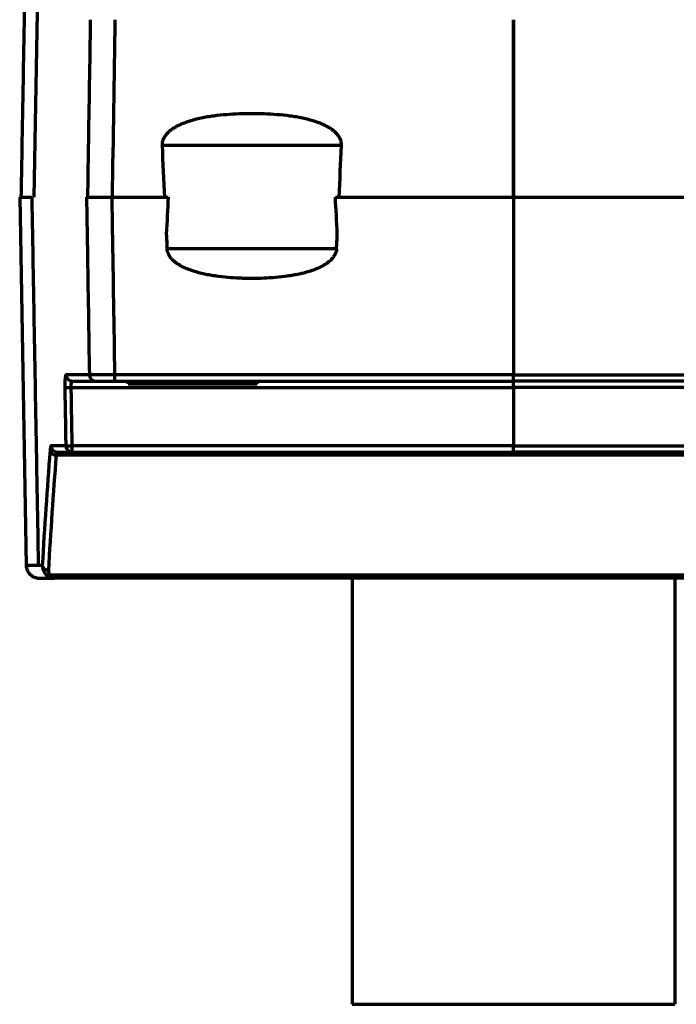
# Model space of a CAD drawing. Header units: millimetres. Extents: x 3 to 536, y 18 to 406.
# Tile 4 of 8: x 177 to 227, y 281 to 357. Entities that reach past the tile are written whole.
import ezdxf

# ---------------------------------------------------------------- set-up
doc = ezdxf.new("R2010")
doc.units = ezdxf.units.MM
doc.layers.add('1', color=7, linetype='Continuous', true_color=0xffffff)

msp = doc.modelspace()

# ---------------------------------------------------------------- linework, layer by layer
at = {"layer": '1', "color": 252, "linetype": 'Continuous', "lineweight": 70}
for p, q in [((177.734978, 343.686913), (178.241855, 372.202616)), ((214.864974, 343.686913), (214.864974, 357.433674)), ((214.865107, 357.433678), (214.865107, 343.686913)), ((201.553949, 347.686928), (187.645281, 347.686928)), ((176.615947, 343.686942), (177.550879, 343.686942)), ((176.615986, 343.684786), (177.12289, 315.167569)), ((183.778517, 343.686942), (188.121639, 343.686942)), ((201.077636, 343.686942), (214.865041, 343.686942)), ((214.865041, 343.686942), (214.865041, 329.938436)), ((201.165164, 339.686928), (188.034103, 339.686928)), ((183.996999, 329.44717), (214.865041, 329.44717)), ((214.865041, 329.938436), (183.997066, 329.938436)), ((185.011154, 329.247173), (185.011154, 329.44717)), ((185.012206, 329.247173), (185.012206, 329.44717)), ((187.512605, 329.247173), (187.512605, 329.44717)), ((192.512525, 329.247173), (192.512525, 329.44717)), ((195.012046, 329.247173), (195.012046, 329.44717)), ((214.865041, 329.44717), (214.865041, 329.938436)), ((214.865041, 329.938436), (245.733016, 329.938436)), ((214.865041, 328.955904), (214.865041, 329.44717)), ((245.733083, 329.44717), (214.865041, 329.44717)), ((180.610112, 328.955904), (214.865041, 328.955904)), ((185.011154, 329.247173), (185.012206, 329.247173)), ((185.012206, 329.247173), (187.512605, 329.247173)), ((187.512605, 329.247173), (192.512525, 329.247173)), ((192.512525, 329.247173), (195.012046, 329.247173)), ((214.865041, 328.955904), (214.865041, 324.438524)), ((249.11997, 328.955904), (214.865041, 328.955904)), ((214.865041, 324.438524), (180.683709, 324.438524)), ((214.865041, 323.947258), (214.865041, 324.438524)), ((214.865041, 324.438524), (249.046372, 324.438524)), ((250.262489, 323.700308), (179.467593, 323.700308)), ((180.683643, 323.947258), (214.865041, 323.947258)), ((249.046439, 323.947258), (214.865041, 323.947258)), ((179.00701, 314.434364), (250.723072, 314.434364)), ((250.414819, 314.187414), (179.315263, 314.187414)), ((202.364593, 314.187414), (202.364593, 281.186942)), ((227.364593, 314.187414), (227.364593, 281.186942)), ((202.364593, 281.186942), (227.364593, 281.186942))]:
    msp.add_line(p, q, dxfattribs=at)
for centre, major_axis, ratio, start_param, end_param in [((194.597152, 1421.994353), (-0.002633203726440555, 1145.805716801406), 0.017455, 2.786458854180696, 2.79663852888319), ((194.597111, 1421.987728), (-0.002671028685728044, 1145.799079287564), 0.017455, 3.486547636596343, 3.496727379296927), ((194.597064, -740.336171), (0.002715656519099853, 1145.791587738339), 0.017455, 0.3298498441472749, 0.3374843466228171), ((194.597215, -740.326536), (0.00257318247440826, 1145.781937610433), 0.017455, 5.945699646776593, 5.953334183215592), ((194.601202, 1422.659119), (0.001192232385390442, 1146.471583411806), 0.017451, 2.804206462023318, 2.80721034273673), ((194.596107, 1422.152099), (-0.003619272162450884, 1145.96372429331), 0.017454, 3.476047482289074, 3.479052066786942), ((180.700068, 329.947162), (0, -0.499992), 0.994136, 4.730446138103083, 6.283185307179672), ((182.510615, 329.947162), (0, -0.499992), 0.990957, 4.730483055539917, 6.283185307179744), ((183.996999, 329.947162), (0, -0.499992), 0.000134, 0, 1.553343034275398), ((180.610045, 328.96463), (0.4999256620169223, 0.00814447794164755), 0.017452, 3.248183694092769, 4.712238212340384), ((179.467593, 324.076824), (0.4984715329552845, -0.03896319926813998), 0.752052, 3.269052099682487, 4.771105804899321), ((179.544752, 324.44725), (0, -0.499992), 0.996336, 4.730404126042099, 6.283185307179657), ((180.683643, 324.44725), (0.4999256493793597, 0.008145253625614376), 0.017452, 3.248073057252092, 4.712238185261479), ((180.683643, 324.44725), (0, -0.499992), 0.994336, 4.730443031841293, 6.283185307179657), ((180.683643, 324.44725), (0, -0.499992), 0.000134, 0, 1.553343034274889), ((178.863366, 315.178413), (0.4991630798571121, -0.02877880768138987), 0.752505, 3.241912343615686, 4.755746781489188), ((179.00701, 314.810881), (0.3410380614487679, 0.3656296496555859), 0.61535, 3.196084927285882, 4.129209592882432)]:
    msp.add_ellipse(centre, major_axis=major_axis, ratio=ratio, start_param=start_param, end_param=end_param, dxfattribs=at)
for points, degree in [([(177.2228786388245, 372.2046039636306), (176.7159745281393, 343.6873817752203)], 1), ([(183.9970788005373, 357.433673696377), (183.9242330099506, 352.8514203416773), (183.8513981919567, 348.2691668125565), (183.7785743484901, 343.6869131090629)], 3), ([(177.5508788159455, 343.6869419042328), (178.0577877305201, 315.1694494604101)], 1), ([(214.8650408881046, 343.6869419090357), (228.652445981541, 343.6869419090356)], 1), ([(182.0152260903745, 329.9381153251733), (181.3462622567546, 329.9381204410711), (180.7422164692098, 329.9381265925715), (180.203088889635, 329.9381337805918)], 3), ([(180.6101115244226, 328.9559038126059), (180.6013240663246, 329.2255814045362), (180.6416546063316, 329.4471697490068), (180.7000677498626, 329.4471697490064)], 3), ([(180.7000677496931, 329.4471697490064), (181.2387223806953, 329.4471697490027), (181.8422383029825, 329.4471697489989), (182.5106153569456, 329.4471697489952)], 3), ([(183.9970655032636, 329.9384356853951), (183.0098991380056, 329.934513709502), (182.1481662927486, 329.9343626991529), (182.0152260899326, 329.9381153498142)], 3), ([(180.112971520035, 328.9556033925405), (180.137501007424, 327.4498100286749), (180.1620316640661, 325.9440166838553), (180.1865634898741, 324.4382233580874)], 3), ([(180.6837093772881, 324.4385236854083), (180.6591755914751, 325.9443170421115), (180.6346429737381, 327.4501104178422), (180.6101115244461, 328.9559038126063)], 3), ([(178.9694404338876, 324.0678193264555), (178.7374112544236, 321.1025811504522), (178.5358015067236, 318.1364499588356), (178.3645436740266, 315.1694278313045)], 3), ([(180.1865634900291, 324.4382233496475), (179.7654856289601, 324.43822917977), (179.3855218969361, 324.4382356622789), (179.0466723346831, 324.4382427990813)], 3), ([(178.8633659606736, 314.8018959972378), (179.0344272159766, 317.7689252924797), (179.2358137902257, 320.7350631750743), (179.4675931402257, 323.7003075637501)], 3), ([(179.4675931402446, 323.7003075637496), (179.4861684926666, 323.858735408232), (179.5137319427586, 323.9472577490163), (179.5447515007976, 323.9472577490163)], 3), ([(179.5447515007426, 323.9472577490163), (179.8833037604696, 323.9472577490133), (180.2629341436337, 323.9472577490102), (180.6836426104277, 323.9472577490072)], 3), ([(178.3645436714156, 315.1694278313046), (178.3595236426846, 314.9170785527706), (178.4463705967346, 314.6442537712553), (178.6787321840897, 314.4343640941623)], 3), ([(178.1232591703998, 314.1874139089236), (178.1026354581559, 314.1874139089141), (178.5007022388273, 314.1874139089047), (179.3152612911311, 314.1874139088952)], 3), ([(178.6787321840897, 314.4343640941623), (178.8661983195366, 314.2650279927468), (179.0930890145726, 314.1874139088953), (179.3152630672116, 314.1874139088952)], 3)]:
    msp.add_open_spline(points, degree=degree, dxfattribs=at)
for points, knots in [([(181.8958783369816, 343.6869131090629), (181.915995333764, 344.9532260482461), (181.9361131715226, 346.2195389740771), (182.0089155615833, 350.801878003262), (182.0616050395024, 354.1179040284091), (182.1143002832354, 357.4339299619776)], [0, 0, 0, 0, 0.2763464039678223, 0.2763464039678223, 1, 1, 1, 1]), ([(201.5539489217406, 347.6869275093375), (201.5579067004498, 347.771020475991), (201.5516731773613, 347.8537632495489), (201.5281790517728, 347.9760035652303), (201.5179820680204, 348.016436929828), (201.4929602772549, 348.0966905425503), (201.4783377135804, 348.1358622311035), (201.428905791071, 348.2505491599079), (201.3885252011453, 348.323381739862), (201.2953950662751, 348.463008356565), (201.2437798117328, 348.5281379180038), (201.1329654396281, 348.6510682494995), (201.0737211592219, 348.708884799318), (200.9801913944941, 348.7911753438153), (200.9482324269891, 348.8178615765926), (200.8828830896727, 348.8698729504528), (200.8496667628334, 348.8950582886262), (200.7488277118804, 348.9682359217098), (200.6799065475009, 349.0139551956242), (200.5393157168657, 349.1004227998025), (200.4676425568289, 349.1411648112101), (200.249157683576, 349.2571233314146), (200.0989128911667, 349.3261307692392), (199.9068010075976, 349.4046024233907), (199.8681462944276, 349.4199067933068), (199.7907107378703, 349.4496676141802), (199.6742622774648, 349.4930799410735), (199.5569935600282, 349.5330767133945), (199.3215015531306, 349.609095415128), (199.1632402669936, 349.6545003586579), (198.844717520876, 349.7369815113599), (198.6844529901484, 349.7740449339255), (198.3622828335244, 349.8413382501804), (198.2003756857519, 349.8715618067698), (197.8751810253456, 349.9262610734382), (197.7118926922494, 349.9507333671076), (197.220249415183, 350.0167454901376), (196.8924744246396, 350.0506606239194), (196.2370365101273, 350.1032936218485), (195.9093475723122, 350.1219781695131), (195.2540196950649, 350.1466359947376), (194.598741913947, 350.1585576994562), (193.9435580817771, 350.1465944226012), (193.2884243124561, 350.1219034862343), (192.9608824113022, 350.1032063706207), (192.3058585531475, 350.0505723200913), (191.9783764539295, 350.0166715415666), (191.5690733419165, 349.9617079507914), (191.4871717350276, 349.9500713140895), (191.3236314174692, 349.9254500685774), (191.2419954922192, 349.912466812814), (190.9975245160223, 349.8713282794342), (190.8351239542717, 349.8409958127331), (190.5117119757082, 349.7733699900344), (190.350699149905, 349.7360836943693), (190.1104597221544, 349.6737412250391), (190.0306447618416, 349.65189823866), (189.8720233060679, 349.6059688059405), (189.793160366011, 349.5818684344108), (189.558071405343, 349.5057634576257), (189.4033279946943, 349.4499987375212), (189.0989611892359, 349.3254841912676), (188.9493170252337, 349.2567870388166), (188.7666579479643, 349.1597663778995), (188.7303489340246, 349.139797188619), (188.6582218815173, 349.0986136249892), (188.6223897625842, 349.0773880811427), (188.5163097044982, 349.0120212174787), (188.4472787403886, 348.9660950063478), (188.3132744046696, 348.8686013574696), (188.2482947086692, 348.8170427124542), (188.1546158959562, 348.7344345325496), (188.1241182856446, 348.7060911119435), (188.0650939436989, 348.6479753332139), (188.0365129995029, 348.6181562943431), (187.9538494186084, 348.526182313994), (187.9028113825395, 348.4615388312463), (187.8339828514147, 348.3582566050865), (187.8123353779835, 348.3227704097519), (187.7720330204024, 348.2493519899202), (187.7536797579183, 348.2119580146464), (187.7044641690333, 348.0977129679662), (187.6793659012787, 348.0187597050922), (187.6594768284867, 347.9159138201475), (187.6560921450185, 347.8951966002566), (187.6505743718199, 347.8537687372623), (187.6441489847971, 347.7915022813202), (187.643307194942, 347.728859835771), (187.6452809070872, 347.6869275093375)], [0, 0, 0, 0, 0.0156249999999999, 0.0156249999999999, 0.0234374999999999, 0.0234374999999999, 0.0312499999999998, 0.0312499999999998, 0.0468749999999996, 0.0468749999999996, 0.0624999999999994, 0.0624999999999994, 0.0781249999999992, 0.0781249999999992, 0.0859374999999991, 0.0859374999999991, 0.0937499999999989, 0.0937499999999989, 0.1093749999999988, 0.1093749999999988, 0.1249999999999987, 0.1249999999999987, 0.1562499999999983, 0.1562499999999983, 0.1640624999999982, 0.1640624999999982, 0.1718749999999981, 0.1874999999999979, 0.1874999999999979, 0.2187499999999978, 0.2187499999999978, 0.2499999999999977, 0.2499999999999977, 0.2812499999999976, 0.2812499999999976, 0.3124999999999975, 0.3124999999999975, 0.3749999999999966, 0.3749999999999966, 0.4374999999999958, 0.4374999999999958, 0.4999999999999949, 0.5624999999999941, 0.5624999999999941, 0.6249999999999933, 0.6249999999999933, 0.6874999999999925, 0.6874999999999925, 0.7031249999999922, 0.7031249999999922, 0.7187499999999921, 0.7187499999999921, 0.7499999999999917, 0.7499999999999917, 0.7812499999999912, 0.7812499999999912, 0.7968749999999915, 0.7968749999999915, 0.8124999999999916, 0.8124999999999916, 0.8437499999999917, 0.8437499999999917, 0.8749999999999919, 0.8749999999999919, 0.8828124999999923, 0.8828124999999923, 0.8906249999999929, 0.8906249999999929, 0.9062499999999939, 0.9062499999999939, 0.9218749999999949, 0.9218749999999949, 0.9296874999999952, 0.9296874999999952, 0.9374999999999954, 0.9374999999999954, 0.9531249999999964, 0.9531249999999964, 0.960937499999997, 0.960937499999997, 0.9687499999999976, 0.9687499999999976, 0.9843749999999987, 0.9843749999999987, 0.988281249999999, 0.988281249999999, 0.9921874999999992, 1, 1, 1, 1]), ([(181.796732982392, 343.6869419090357), (181.8179082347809, 342.3539809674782), (181.8390844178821, 341.0210200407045), (181.9118948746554, 336.4380776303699), (181.9635337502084, 333.1880962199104), (182.0151781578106, 329.9381148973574)], [0, 0, 0, 0, 0.2908526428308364, 0.2908526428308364, 1, 1, 1, 1]), ([(181.796732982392, 343.6869419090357), (181.8129742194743, 343.6869419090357), (181.8397096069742, 343.6869419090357), (181.8948978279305, 343.6869419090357), (181.9158239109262, 343.6869419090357), (181.9510651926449, 343.6869419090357), (181.9634552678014, 343.6869419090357), (181.989542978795, 343.6869419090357), (182.0032726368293, 343.6869419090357), (182.0745673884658, 343.6869419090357), (182.1403304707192, 343.6869419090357), (182.2516667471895, 343.6869419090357), (182.290907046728, 343.6869419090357), (182.353026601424, 343.6869419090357), (182.3742771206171, 343.6869419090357), (182.4178877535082, 343.6869419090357), (182.4401093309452, 343.6869419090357), (182.5530450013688, 343.6869419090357), (182.6494208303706, 343.6869419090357), (182.8028511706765, 343.6869419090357), (182.8554812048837, 343.6869419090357), (182.9367160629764, 343.6869419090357), (182.9642422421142, 343.6869419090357), (183.0195718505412, 343.6869419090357), (183.0474098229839, 343.6869419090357), (183.1874507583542, 343.6869419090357), (183.3021866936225, 343.6869419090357), (183.4783131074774, 343.6869419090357), (183.5376962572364, 343.6869419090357), (183.6578556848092, 343.6869419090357), (183.7181510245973, 343.6869419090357), (183.778516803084, 343.6869419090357)], [0, 0, 0, 0, 0.1249999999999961, 0.1249999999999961, 0.1874999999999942, 0.1874999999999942, 0.2187499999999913, 0.2187499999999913, 0.2499999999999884, 0.2499999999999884, 0.3749999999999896, 0.3749999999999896, 0.4374999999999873, 0.4374999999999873, 0.4687499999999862, 0.4687499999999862, 0.4999999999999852, 0.4999999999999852, 0.6249999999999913, 0.6249999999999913, 0.6874999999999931, 0.6874999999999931, 0.7187499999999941, 0.7187499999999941, 0.749999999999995, 0.749999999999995, 0.8750000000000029, 0.8750000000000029, 0.9375000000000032, 0.9375000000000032, 1, 1, 1, 1]), ([(183.9970479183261, 329.9384354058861), (183.9379177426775, 333.6579480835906), (183.8787947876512, 337.3774608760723), (183.8059579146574, 341.9602964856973), (183.7922371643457, 342.8236191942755), (183.778516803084, 343.6869419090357)], [0, 0, 0, 0, 0.8116182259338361, 0.8116182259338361, 1, 1, 1, 1]), ([(201.1651637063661, 339.686927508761), (201.1612037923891, 339.6080805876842), (201.1479392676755, 339.5314784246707), (201.1158986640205, 339.4195049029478), (201.1031844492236, 339.3826711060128), (201.0812152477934, 339.3281195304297), (201.0733858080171, 339.3100059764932), (201.0569493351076, 339.2743580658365), (201.048334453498, 339.2567967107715), (201.0034081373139, 339.170215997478), (200.9615906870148, 339.1048419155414), (200.8918679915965, 339.0114128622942), (200.8674511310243, 338.9810483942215), (200.8292208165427, 338.9365643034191), (200.8161893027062, 338.9218918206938), (200.7897160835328, 338.8929979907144), (200.7762893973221, 338.8787912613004), (200.7082690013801, 338.8088784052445), (200.6510371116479, 338.7565059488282), (200.532141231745, 338.6573615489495), (200.4704687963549, 338.6106002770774), (200.3434588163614, 338.5217090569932), (200.2781172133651, 338.479584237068), (200.1777614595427, 338.4193581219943), (200.1439965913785, 338.3998267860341), (200.0761161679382, 338.3618802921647), (200.0419651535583, 338.3434439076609), (199.8702478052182, 338.2537126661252), (199.7298324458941, 338.1896735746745), (199.4445276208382, 338.0729898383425), (199.2996221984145, 338.0203858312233), (199.006271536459, 337.9241928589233), (198.8578197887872, 337.8806204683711), (198.6704351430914, 337.8307899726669), (198.6328599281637, 337.8210556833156), (198.5577130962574, 337.8020769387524), (198.4449307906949, 337.7743257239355), (198.3319722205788, 337.7486107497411), (198.105842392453, 337.6996378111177), (197.9548064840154, 337.6702548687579), (197.6522611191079, 337.6169594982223), (197.5007513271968, 337.5930509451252), (197.0456106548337, 337.5283870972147), (196.7413743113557, 337.4946262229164), (196.1316239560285, 337.4418643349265), (195.8261076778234, 337.4228895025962), (195.2139657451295, 337.3977555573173), (194.9073393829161, 337.3916046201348), (194.4466021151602, 337.3915936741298), (194.29288916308, 337.3931364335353), (194.0621151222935, 337.3978142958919), (193.9851562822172, 337.3997682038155), (193.8311689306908, 337.4044808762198), (193.7541136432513, 337.4072409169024), (193.369185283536, 337.4230832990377), (193.0620972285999, 337.4422340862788), (192.4498868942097, 337.4954333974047), (192.144761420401, 337.5294577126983), (191.6889235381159, 337.5945170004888), (191.5372881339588, 337.6185569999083), (191.2347372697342, 337.6720931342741), (191.0838213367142, 337.701585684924), (190.7828437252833, 337.7670448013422), (190.6327405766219, 337.8030155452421), (190.3337441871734, 337.8828239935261), (190.1855048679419, 337.9264804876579), (189.8921264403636, 338.023034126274), (189.7469809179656, 338.0759121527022), (189.5680362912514, 338.14942339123), (189.5323532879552, 338.1645086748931), (189.4614905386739, 338.1953790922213), (189.4262858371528, 338.2111739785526), (189.3213945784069, 338.2597056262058), (189.2524285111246, 338.2935856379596), (189.116695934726, 338.3648358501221), (189.0499281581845, 338.4022040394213), (188.918957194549, 338.4810098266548), (188.8547517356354, 338.5224438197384), (188.7294110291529, 338.6101835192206), (188.6682713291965, 338.6564821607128), (188.579420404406, 338.7304660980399), (188.5502820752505, 338.7558869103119), (188.507390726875, 338.7953131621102), (188.4932298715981, 338.8086714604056), (188.4652004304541, 338.8358518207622), (188.4513084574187, 338.8496982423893), (188.3829709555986, 338.9198312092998), (188.3319173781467, 338.9787192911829), (188.2619999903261, 339.0721764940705), (188.2398098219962, 339.1041870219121), (188.2084187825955, 339.1536598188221), (188.1982713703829, 339.1703940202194), (188.1786540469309, 339.2043835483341), (188.1691927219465, 339.2216289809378), (188.124095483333, 339.3084479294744), (188.0946986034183, 339.38036700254), (188.0677770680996, 339.4738891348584), (188.0628868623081, 339.4927757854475), (188.0541446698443, 339.5309319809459), (188.0502862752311, 339.5502413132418), (188.0404021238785, 339.6084779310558), (188.0360804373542, 339.6475662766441), (188.0341034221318, 339.686927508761)], [0, 0, 0, 0, 0.0156249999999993, 0.0156249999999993, 0.023437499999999, 0.023437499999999, 0.0273437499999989, 0.0273437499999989, 0.0312499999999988, 0.0312499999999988, 0.0468749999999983, 0.0468749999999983, 0.0546874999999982, 0.0546874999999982, 0.0585937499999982, 0.0585937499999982, 0.0624999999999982, 0.0624999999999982, 0.0781249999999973, 0.0781249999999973, 0.0937499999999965, 0.0937499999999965, 0.1093749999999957, 0.1093749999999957, 0.1171874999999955, 0.1171874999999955, 0.1249999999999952, 0.1249999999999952, 0.1562499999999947, 0.1562499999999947, 0.1874999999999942, 0.1874999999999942, 0.2187499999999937, 0.2187499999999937, 0.2265624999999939, 0.2265624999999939, 0.2343749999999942, 0.2499999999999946, 0.2499999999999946, 0.2812499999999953, 0.2812499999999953, 0.312499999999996, 0.312499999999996, 0.3749999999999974, 0.3749999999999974, 0.4374999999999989, 0.4374999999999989, 0.5000000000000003, 0.5000000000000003, 0.5312500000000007, 0.5312500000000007, 0.5468750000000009, 0.5468750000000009, 0.562500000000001, 0.562500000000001, 0.625000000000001, 0.625000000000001, 0.687500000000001, 0.687500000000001, 0.718750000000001, 0.718750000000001, 0.750000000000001, 0.750000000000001, 0.7812500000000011, 0.7812500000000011, 0.8125000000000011, 0.8125000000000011, 0.8437500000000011, 0.8437500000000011, 0.8515625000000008, 0.8515625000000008, 0.8593750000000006, 0.8593750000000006, 0.8750000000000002, 0.8750000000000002, 0.8906249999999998, 0.8906249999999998, 0.9062499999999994, 0.9062499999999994, 0.921874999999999, 0.921874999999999, 0.9296874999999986, 0.9296874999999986, 0.9335937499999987, 0.9335937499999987, 0.9374999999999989, 0.9374999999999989, 0.9531249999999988, 0.9531249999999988, 0.9609374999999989, 0.9609374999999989, 0.964843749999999, 0.964843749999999, 0.968749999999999, 0.968749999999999, 0.9843749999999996, 0.9843749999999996, 0.9882812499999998, 0.9882812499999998, 0.9921874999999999, 0.9921874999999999, 1, 1, 1, 1]), ([(180.2030888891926, 329.9381338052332), (180.202507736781, 329.9381092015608), (180.2013401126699, 329.9380597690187), (180.1995876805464, 329.9376564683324), (180.1978251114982, 329.9370033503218), (180.1960534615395, 329.9360691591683), (180.1942732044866, 329.9348528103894), (180.1924849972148, 329.9333450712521), (180.1906894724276, 329.9315389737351), (180.1888872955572, 329.9294269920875), (180.1870791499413, 329.9270018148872), (180.1852657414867, 329.9242561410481), (180.1834477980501, 329.9211827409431), (180.1816260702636, 329.9177744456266), (180.1798013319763, 329.9140241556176), (180.1779743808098, 329.9099248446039), (180.1761460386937, 329.9054695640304), (180.1743171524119, 329.9006514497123), (180.1724885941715, 329.8954637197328), (180.1706612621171, 329.8898997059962), (180.1688360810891, 329.883952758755), (180.1670140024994, 329.8776166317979), (180.1651960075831, 329.8708840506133), (180.160492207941, 329.8523795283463), (180.1535014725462, 329.8189167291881), (180.1450904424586, 329.7654706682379), (180.1381868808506, 329.7099578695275), (180.1309160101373, 329.6382005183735), (180.1219219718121, 329.5201082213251), (180.115644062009, 329.378979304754), (180.1126522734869, 329.24310939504), (180.1119609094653, 329.1757825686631), (180.111796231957, 329.1337045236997), (180.1117564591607, 329.1169017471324), (180.1117491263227, 329.0972541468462), (180.1117928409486, 329.0747137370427), (180.1119091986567, 329.0492285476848), (180.1121254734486, 329.020744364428), (180.1124602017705, 328.9892082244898), (180.1127959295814, 328.9671435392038), (180.1129715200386, 328.9556033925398)], [0, 0, 0, 0, 0.0103657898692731, 0.0208264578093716, 0.0313823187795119, 0.0420337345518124, 0.0527811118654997, 0.0636249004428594, 0.074565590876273, 0.0856037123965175, 0.0967398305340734, 0.1079745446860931, 0.119308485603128, 0.1307423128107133, 0.1422767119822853, 0.1539123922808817, 0.1656500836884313, 0.1774905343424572, 0.1894345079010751, 0.2014827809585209, 0.213636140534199, 0.2258953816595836, 0.2382613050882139, 0.2507347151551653, 0.3229885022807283, 0.3886462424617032, 0.4478510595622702, 0.5006773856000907, 0.5955507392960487, 0.7501799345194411, 0.8123458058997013, 0.874981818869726, 0.8841639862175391, 0.8951503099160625, 0.9079538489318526, 0.9225913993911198, 0.9390843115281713, 0.9574595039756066, 0.9777507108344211, 1, 1, 1, 1]), ([(182.5106153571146, 329.4471697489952), (182.5115269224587, 329.4471697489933), (182.5133530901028, 329.4471697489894), (182.5164273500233, 329.4471697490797), (182.5197552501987, 329.4471697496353), (182.5233630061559, 329.4471697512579), (182.5272466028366, 329.4471697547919), (182.5314101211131, 329.4471697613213), (182.5358554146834, 329.4471697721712), (182.5405848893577, 329.4471697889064), (182.5456007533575, 329.4471698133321), (182.5509052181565, 329.4471698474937), (182.5565004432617, 329.447169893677), (182.5623885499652, 329.4471699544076), (182.5685716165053, 329.4471700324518), (182.5750516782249, 329.4471701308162), (182.5818307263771, 329.4471702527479), (182.5889107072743, 329.447170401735), (182.5962935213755, 329.4471705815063), (182.603981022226, 329.4471707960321), (182.6119750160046, 329.447171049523), (182.6202772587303, 329.447171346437), (182.6288894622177, 329.4471716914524), (182.6378132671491, 329.4471720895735), (182.6470503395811, 329.4471725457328), (182.6566020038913, 329.4471730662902), (182.6664706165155, 329.4471736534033), (182.6904229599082, 329.4471752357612), (182.7311197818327, 329.4471781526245), (182.7930736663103, 329.4471821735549), (182.8605012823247, 329.4471857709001), (182.9328648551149, 329.4471883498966), (183.0066956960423, 329.4471901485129), (183.0885605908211, 329.4471891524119), (183.1868754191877, 329.4471854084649), (183.315579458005, 329.4471800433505), (183.4559471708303, 329.4471749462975), (183.597511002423, 329.4471714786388), (183.6901985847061, 329.4471702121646), (183.7456411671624, 329.4471699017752), (183.7636187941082, 329.4471698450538), (183.7840488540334, 329.4471698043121), (183.8069555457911, 329.4471697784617), (183.8323648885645, 329.447169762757), (183.8603035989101, 329.4471697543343), (183.8907986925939, 329.4471697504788), (183.9238767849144, 329.4471697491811), (183.9595634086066, 329.4471697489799), (183.9842306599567, 329.4471697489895), (183.9969987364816, 329.4471697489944)], [0, 0, 0, 0, 0.0092038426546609, 0.0184383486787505, 0.02770400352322, 0.0370012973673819, 0.0463307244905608, 0.0556927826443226, 0.0650879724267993, 0.0745167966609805, 0.0839797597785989, 0.0934773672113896, 0.1030101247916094, 0.1125785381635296, 0.1221831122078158, 0.1318243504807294, 0.1415027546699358, 0.1512188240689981, 0.1609730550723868, 0.170765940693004, 0.180597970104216, 0.1904696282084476, 0.2003813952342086, 0.2103337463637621, 0.2203271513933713, 0.2303620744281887, 0.2404389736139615, 0.2505583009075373, 0.3017653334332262, 0.3523143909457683, 0.4022500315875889, 0.4516058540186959, 0.5004079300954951, 0.5431399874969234, 0.5989607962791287, 0.6679245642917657, 0.750187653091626, 0.8124203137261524, 0.875028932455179, 0.8823560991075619, 0.8908132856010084, 0.9004052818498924, 0.9111379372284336, 0.9230183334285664, 0.9360549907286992, 0.9502581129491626, 0.9656398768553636, 0.9822147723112, 1, 1, 1, 1]), ([(179.0466723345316, 324.4382428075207), (179.0461377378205, 324.4382201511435), (179.0450689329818, 324.4381748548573), (179.0434727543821, 324.4378088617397), (179.0418827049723, 324.437225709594), (179.0402993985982, 324.4364048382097), (179.0387228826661, 324.435352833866), (179.0371533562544, 324.4340690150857), (179.0355909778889, 324.432554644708), (179.0340359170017, 324.4308104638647), (179.0324883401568, 324.4288373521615), (179.0309484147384, 324.4266361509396), (179.0294163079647, 324.4242077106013), (179.0278921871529, 324.4215528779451), (179.0263762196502, 324.4186724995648), (179.0248685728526, 324.4155674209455), (179.0233694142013, 324.4122384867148), (179.0218789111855, 324.4086865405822), (179.0203972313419, 324.4049124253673), (179.0189245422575, 324.4009169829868), (179.0174610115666, 324.3967010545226), (179.0160068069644, 324.3922654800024), (179.0145620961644, 324.3876110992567), (179.0131270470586, 324.382738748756), (179.0117018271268, 324.3776492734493), (179.0102866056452, 324.3723434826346), (179.0088815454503, 324.3668223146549), (179.0074868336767, 324.3610862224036), (179.0061025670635, 324.3551374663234), (179.0047291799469, 324.3489715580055), (179.0032887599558, 324.3422494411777), (179.0010511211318, 324.3312041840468), (178.9973258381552, 324.3113353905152), (178.9916170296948, 324.276478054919), (178.9870157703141, 324.2427632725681), (178.9839586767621, 324.2176826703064), (178.9828589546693, 324.2084098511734), (178.981609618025, 324.1975291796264), (178.9802173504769, 324.1849500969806), (178.9786899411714, 324.1705705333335), (178.9770363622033, 324.154276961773), (178.9752663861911, 324.1359496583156), (178.9733927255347, 324.1154409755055), (178.9714223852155, 324.0926694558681), (178.9701166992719, 324.0762984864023), (178.9694404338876, 324.0678193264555)], [0, 0, 0, 0, 0.017367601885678, 0.0347225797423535, 0.0520655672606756, 0.0693971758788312, 0.086717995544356, 0.1040285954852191, 0.1213295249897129, 0.1386213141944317, 0.1559044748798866, 0.1731795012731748, 0.1904468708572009, 0.2077070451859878, 0.2249604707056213, 0.2422075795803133, 0.2594487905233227, 0.2766845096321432, 0.2939151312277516, 0.3111410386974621, 0.3283626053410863, 0.3455801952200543, 0.3627941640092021, 0.3800048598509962, 0.3972126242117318, 0.4144177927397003, 0.4316206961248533, 0.4488216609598, 0.4660210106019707, 0.4832190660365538, 0.5004161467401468, 0.5205297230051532, 0.5688418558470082, 0.6453514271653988, 0.7501001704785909, 0.7639980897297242, 0.7803508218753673, 0.7991604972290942, 0.8204299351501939, 0.8441628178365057, 0.8703639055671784, 0.8990393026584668, 0.9301967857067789, 0.963846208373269, 1, 1, 1, 1]), ([(177.1227443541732, 315.1696273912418), (177.1262116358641, 315.0401934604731), (177.1769506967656, 314.7927553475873), (177.4018655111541, 314.453537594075), (177.7452026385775, 314.2348199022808), (177.9936889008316, 314.1885573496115), (178.1232595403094, 314.1874139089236)], [0, 0, 0, 0, 0.2417889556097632, 0.5000330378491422, 0.7582604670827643, 1, 1, 1, 1]), ([(179.0070098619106, 314.4343640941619), (179.0046731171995, 314.436569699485), (179.0000018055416, 314.4409788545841), (178.993243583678, 314.447700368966), (178.986670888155, 314.4544933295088), (178.9803001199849, 314.4613635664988), (178.9741253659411, 314.4683065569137), (178.9681466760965, 314.4753205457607), (178.9623624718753, 314.4824030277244), (178.9567716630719, 314.489551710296), (178.951372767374, 314.4967641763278), (178.9461653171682, 314.5040382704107), (178.9411451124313, 314.5113708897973), (178.9303241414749, 314.5279536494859), (178.9113761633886, 314.5605058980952), (178.8909650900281, 314.6069228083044), (178.8756492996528, 314.6576026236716), (178.8684278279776, 314.6950624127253), (178.8650106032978, 314.7226199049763), (178.8634633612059, 314.7406034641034), (178.8625701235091, 314.7599082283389), (178.8623956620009, 314.7804916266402), (178.8630363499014, 314.7946249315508), (178.8633659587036, 314.8018959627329)], [0, 0, 0, 0, 0.0208984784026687, 0.0417774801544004, 0.0626406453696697, 0.0834913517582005, 0.1043327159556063, 0.1251675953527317, 0.1459985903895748, 0.16682804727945, 0.1876580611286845, 0.2084904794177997, 0.2293269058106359, 0.2501687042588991, 0.3487672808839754, 0.5000817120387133, 0.6251185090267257, 0.7501015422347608, 0.7933422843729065, 0.840029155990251, 0.8900973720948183, 0.943459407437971, 1, 1, 1, 1])]:
    msp.add_open_spline(points, degree=3, knots=knots, dxfattribs=at)
for points, weights in [([(178.057748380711, 315.1694487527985), (177.4344585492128, 315.1694976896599), (177.122293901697, 315.1695564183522), (177.1226712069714, 315.1696249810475)], [0.9999997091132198, 0.9999997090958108, 0.99999970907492, 0.9999997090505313]), ([(178.1457662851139, 315.1694422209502), (178.115768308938, 315.1694444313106), (178.0864289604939, 315.1694466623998), (178.0577483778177, 315.169448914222)], [0.9999997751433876, 0.9999997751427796, 0.9999997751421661, 0.9999997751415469]), ([(178.3645435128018, 315.1694276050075), (178.2880936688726, 315.1694324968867), (178.2151673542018, 315.1694374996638), (178.1457662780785, 315.1694426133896)], [0.9999999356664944, 0.9999999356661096, 0.9999999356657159, 0.9999999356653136]), ([(179.3152630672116, 314.1874139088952), (179.2076575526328, 314.1874139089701), (179.0977830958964, 314.2650281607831), (179.0070097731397, 314.4343640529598)], [1, 1.000000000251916, 0.999999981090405, 0.999999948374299])]:
    msp.add_rational_spline(points, weights, degree=3, dxfattribs=at)

doc.saveas('drawing.dxf')
